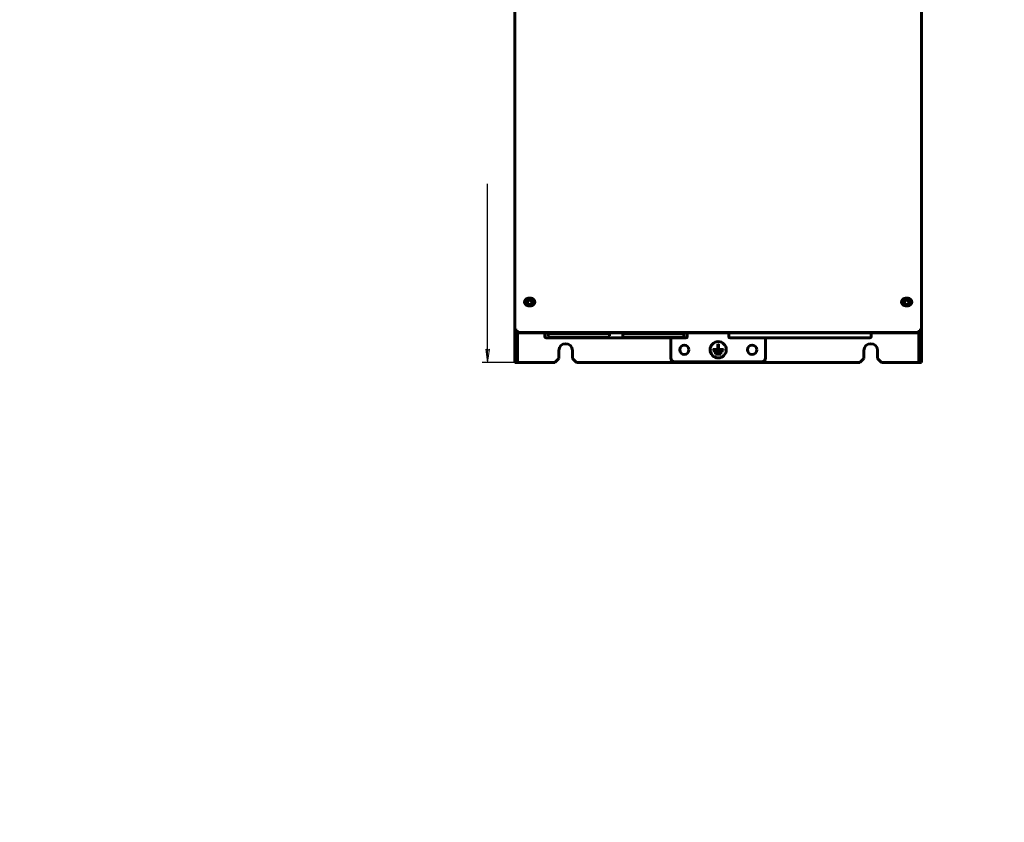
# Model space of a CAD drawing. Header units: millimetres. Extents: x 0 to 841, y 0 to 594.
# Tile 1 of 7: x 0 to 363, y 0 to 296. Entities that reach past the tile are written whole.
import ezdxf

# ---------------------------------------------------------------- set-up
doc = ezdxf.new("R2010")
doc.units = ezdxf.units.MM
doc.linetypes.add('K5LT_BASIC', pattern=[0])
doc.linetypes.add('K5LT_THIN', pattern=[0])
doc.layers.add('Системный слой', color=7, linetype='Continuous')
doc.styles.add('KDIMTEXTSTYLE', font='GOST_AU.SHX', dxfattribs={"width": 0.96, "oblique": 15, "height": 5})
doc.dimstyles.new('KDIMSTYLE (0.50)', dxfattribs={"dimtxt": 5, "dimasz": 1, "dimexe": 2, "dimexo": 0, "dimgap": 1, "dimtad": 1, "dimlfac": 2, "dimtxsty": 'KDIMTEXTSTYLE', "dimsah": 1, "dimcen": 0, "dimdle": 1, "dimadec": 0, "dimazin": 0, "dimtfac": 0.667, "dimtmove": 0, "dimatfit": 3, "dimfxl": 1, "dimtvp": 1, "dimtolj": 1, "dimtzin": 0, "dimarcsym": 0})

# ---------------------------------------------------------------- blocks, each defined once
blk = doc.blocks.new('KDIMARROW_01')
at = {"layer": 'Системный слой'}
blk.add_hatch(color=0, dxfattribs=at).paths.add_polyline_path([(0, 0), (-5, 0.66), (-4.5, 0), (-5, -0.66)])
at = {"layer": 'Системный слой', "color": 0, "linetype": 'K5LT_THIN', "lineweight": 18}
for p, q in [((-4.5, 0), (-5, 0.66)), ((-5, 0.66), (0, 0)), ((0, 0), (-5, -0.66)), ((-5, -0.66), (-4.5, 0)), ((0, 0), (-1, 0))]:
    blk.add_line(p, q, dxfattribs=at)

msp = doc.modelspace()

# ---------------------------------------------------------------- linework, layer by layer
at = {"layer": 'Системный слой', "color": 150, "linetype": 'K5LT_BASIC', "lineweight": 60, "true_color": 0x0080ff}
for p, q in [((182.5194, 305.4005), (182.5194, 181.5005)), ((332.5194, 181.5005), (332.5194, 305.4005)), ((188.5194, 193.2755), (187.5194, 193.2755)), ((327.5194, 193.2755), (326.5194, 193.2755)), ((187.5194, 190.5255), (188.5194, 190.5255)), ((326.5194, 190.5255), (327.5194, 190.5255)), ((182.5194, 181.5005), (183.3694, 181.5005)), ((182.5194, 181.5005), (182.5194, 180.6505)), ((183.2694, 180.6505), (182.5194, 180.6505)), ((182.5194, 180.5255), (182.5194, 180.6505)), ((183.2694, 180.5255), (182.5194, 180.5255)), ((182.5194, 179.2755), (182.5194, 180.5255)), ((182.5194, 179.2755), (182.5194, 170.7755)), ((183.2694, 180.6505), (183.2694, 181.5005)), ((183.2694, 180.6505), (183.2694, 180.5255)), ((183.2694, 180.5255), (183.2694, 179.2755)), ((183.2694, 179.2755), (183.2694, 170.7755)), ((183.3694, 180.6505), (183.3694, 181.5005)), ((183.3694, 180.6505), (331.6694, 180.6505)), ((183.3944, 180.6505), (183.3944, 180.5255)), ((184.2444, 180.5255), (183.3944, 180.5255)), ((183.5194, 169.5255), (183.5194, 180.5255)), ((184.2444, 180.6505), (184.2444, 180.5255)), ((185.0194, 180.5255), (184.2444, 180.5255)), ((185.0194, 180.5255), (185.0194, 180.6505)), ((330.0194, 180.5255), (185.0194, 180.5255)), ((193.6444, 179.1505), (193.6444, 180.5255)), ((203.8944, 178.6505), (194.1444, 178.6505)), ((202.3944, 180.2728), (194.8944, 180.2728)), ((194.8944, 179.4005), (194.8944, 180.2728)), ((202.3944, 178.9005), (195.3944, 178.9005)), ((197.1444, 180.5255), (197.1444, 180.2728)), ((209.8944, 180.2728), (202.3944, 180.2728)), ((209.8944, 178.9005), (202.3944, 178.9005)), ((235.8944, 178.6505), (203.8944, 178.6505)), ((217.3944, 180.2728), (209.8944, 180.2728)), ((216.8944, 178.9005), (209.8944, 178.9005)), ((215.1444, 180.5255), (215.1444, 180.2728)), ((217.3944, 179.4005), (217.3944, 180.2728)), ((229.8944, 180.2728), (222.3944, 180.2728)), ((222.3944, 179.4005), (222.3944, 180.2728)), ((229.8944, 178.9005), (222.8944, 178.9005)), ((224.6444, 180.5255), (224.6444, 180.2728)), ((237.3944, 180.2728), (229.8944, 180.2728)), ((237.3944, 178.9005), (229.8944, 178.9005)), ((245.6444, 178.6505), (235.8944, 178.6505)), ((244.8944, 180.2728), (237.3944, 180.2728)), ((244.3944, 178.9005), (237.3944, 178.9005)), ((240.0194, 178.6505), (240.0194, 171.2755)), ((242.6444, 180.5255), (242.6444, 180.2728)), ((244.8944, 179.4005), (244.8944, 180.2728)), ((246.1444, 179.1505), (246.1444, 180.5255)), ((261.3944, 179.1505), (261.3944, 180.5255)), ((271.6444, 178.6505), (261.8944, 178.6505)), ((303.6444, 178.6505), (271.6444, 178.6505)), ((275.0194, 171.2755), (275.0194, 178.6505)), ((313.3944, 178.6505), (303.6444, 178.6505)), ((313.3944, 178.6505), (313.207, 178.6505)), ((313.8944, 179.1505), (313.8944, 180.5255)), ((330.0194, 180.6505), (330.0194, 180.5255)), ((330.7944, 180.5255), (330.0194, 180.5255)), ((330.7944, 180.6505), (330.7944, 180.5255)), ((331.6444, 180.5255), (330.7944, 180.5255)), ((331.5194, 180.5255), (331.5194, 169.5255)), ((331.6444, 180.6505), (331.6444, 180.5255)), ((331.6694, 181.5005), (332.5194, 181.5005)), ((331.6694, 181.5005), (331.6694, 180.6505)), ((331.7694, 181.5005), (331.7694, 180.6505)), ((331.7694, 180.6505), (332.5194, 180.6505)), ((331.7694, 180.5255), (331.7694, 180.6505)), ((332.5194, 180.5255), (331.7694, 180.5255)), ((331.7694, 179.2755), (331.7694, 180.5255)), ((331.7694, 179.2755), (331.7694, 170.7755)), ((332.5194, 180.6505), (332.5194, 181.5005)), ((332.5194, 180.6505), (332.5194, 180.5255)), ((332.5194, 180.5255), (332.5194, 179.2755)), ((332.5194, 179.2755), (332.5194, 170.7755)), ((257.3944, 174.4005), (255.5194, 174.4005)), ((255.5194, 174.4005), (255.5194, 174.1505)), ((257.3944, 176.4005), (257.3944, 174.4005)), ((257.6444, 176.4005), (257.3944, 176.4005)), ((257.6444, 174.4005), (257.6444, 176.4005)), ((259.5194, 174.4005), (257.6444, 174.4005)), ((259.5194, 174.1505), (259.5194, 174.4005)), ((182.5194, 169.5255), (182.5194, 170.7755)), ((183.2694, 170.7755), (183.2694, 169.5255)), ((197.2694, 169.5255), (198.7694, 171.0255)), ((198.7694, 174.0255), (198.7694, 171.0255)), ((203.7694, 171.0255), (203.7694, 174.0255)), ((203.7694, 171.0255), (205.2694, 169.5255)), ((255.5194, 174.1505), (259.5194, 174.1505)), ((256.0194, 173.6505), (256.0194, 173.4005)), ((259.0194, 173.6505), (256.0194, 173.6505)), ((256.0194, 173.4005), (259.0194, 173.4005)), ((258.5194, 172.9005), (256.5194, 172.9005)), ((256.5194, 172.9005), (256.5194, 172.6505)), ((256.5194, 172.6505), (258.5194, 172.6505)), ((258.5194, 172.6505), (258.5194, 172.9005)), ((259.0194, 173.4005), (259.0194, 173.6505)), ((309.7694, 169.5255), (311.2694, 171.0255)), ((311.2694, 174.0255), (311.2694, 171.0255)), ((316.2694, 171.0255), (316.2694, 174.0255)), ((316.2694, 171.0255), (317.7694, 169.5255)), ((331.7694, 169.5255), (331.7694, 170.7755)), ((332.5194, 170.7755), (332.5194, 169.5255)), ((183.2694, 169.5255), (182.5194, 169.5255)), ((183.2694, 169.5255), (183.5194, 169.5255)), ((197.2694, 169.5255), (183.5194, 169.5255)), ((309.7694, 169.5255), (205.2694, 169.5255)), ((241.5194, 169.7755), (273.5194, 169.7755)), ((331.5194, 169.5255), (317.7694, 169.5255)), ((331.5194, 169.5255), (331.7694, 169.5255)), ((332.5194, 169.5255), (331.7694, 169.5255))]:
    msp.add_line(p, q, dxfattribs=at)
for centre, radius in [((188.0194, 191.7755), 0.825), ((327.0194, 191.7755), 0.825), ((245.0194, 174.2755), 1.7), ((257.5194, 174.2755), 3), ((270.0194, 174.2755), 1.7)]:
    msp.add_circle(centre, radius, dxfattribs=at)
for centre, radius, start, end in [((187.5194, 191.9005), 1.375, 90, 270), ((188.5194, 191.9005), 1.375, 270, 90), ((326.5194, 191.9005), 1.375, 90, 270), ((327.5194, 191.9005), 1.375, 270, 90), ((184.2444, 181.3755), 0.85, 238.533024, 270), ((194.1444, 179.1505), 0.5, 180, 270), ((195.3944, 179.4005), 0.5, 180, 270), ((216.8944, 179.4005), 0.5, 270, 0), ((222.8944, 179.4005), 0.5, 180, 270), ((244.3944, 179.4005), 0.5, 270, 0), ((245.6444, 179.1505), 0.5, 270, 0), ((261.8944, 179.1505), 0.5, 180, 270), ((313.3944, 179.1505), 0.5, 270, 360), ((313.3944, 179.1505), 0.5, 270, 360), ((330.7944, 181.3755), 0.85, 270, 301.466976), ((201.2694, 174.0255), 2.5, 0, 180), ((313.7694, 174.0255), 2.5, 0, 180), ((241.5194, 171.2755), 1.5, 180, 270), ((273.5194, 171.2755), 1.5, 270, 0)]:
    msp.add_arc(centre, radius, start, end, dxfattribs=at)

# ---------------------------------------------------------------- dimensions: what is measured, and where the dimension line sits
at = {"layer": 'Системный слой', "color": 7}
msp.add_linear_dim(base=(172.5194, 477.0255), p1=(183.5194, 169.5255), p2=(183.5194, 477.0255), angle=90, location=(172.5194, 341.0255), text='\\H7.0;\\W0.965;\\Q15;\\H7.0;\\W0.965;\\Q15;\\Q15;В', dimstyle='KDIMSTYLE (0.50)', override={"dimexo": 0, "dimblk1": 'KDIMARROW_01', "dimblk2": 'KDIMARROW_01', "dimse1": 0, "dimse2": 0, "dimclrt": 7, "dimtolj": 1}, dxfattribs=at).render()

doc.saveas('drawing.dxf')
